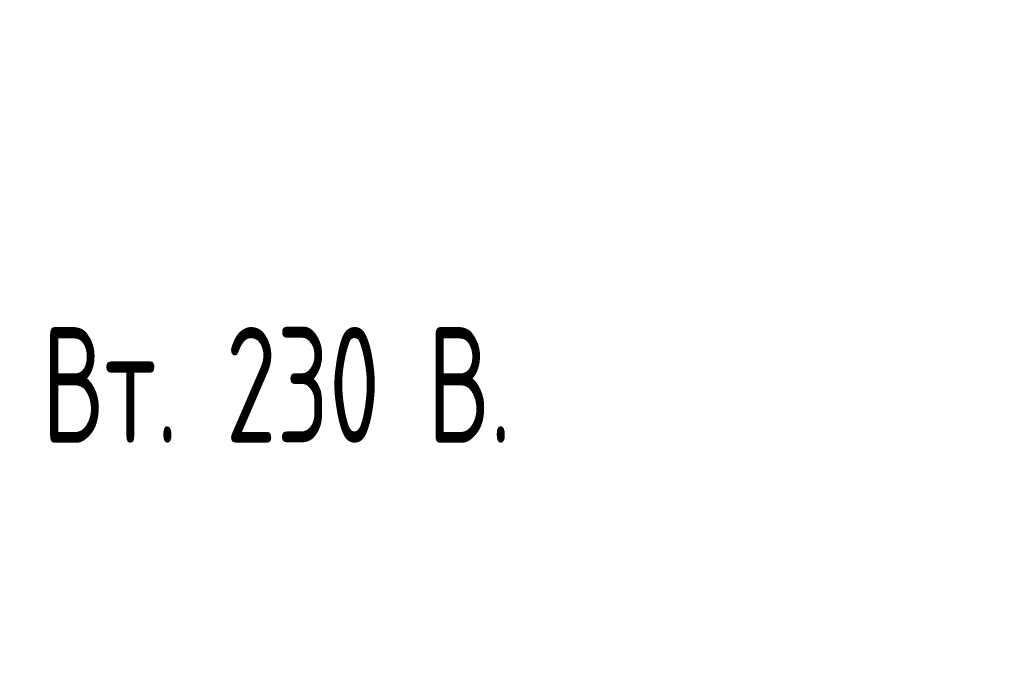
# Model space of a CAD drawing. Header units: millimetres. Extents: x -5460 to 47962, y 30005 to 103451.
# Tile 63 of 63: x 20269 to 21973, y 39745 to 40876. Entities that reach past the tile are written whole.
import ezdxf
from ezdxf import colors
from ezdxf.entities.mleader import LeaderData, LeaderLine
from ezdxf.math import Vec2, Vec3

# ---------------------------------------------------------------- set-up
doc = ezdxf.new("R2010")
doc.units = ezdxf.units.MM
doc.layers.add('ДЕВИ', color=7, linetype='Continuous', lineweight=0)
doc.styles.add('ДЕВИ', font='CS_Gost2304.shx', dxfattribs={"width": 0.8})

msp = doc.modelspace()

# ---------------------------------------------------------------- leaders
at = {"layer": 'ДЕВИ', "color": 7}
ml = msp.add_multileader_mtext('Standard', dxfattribs=at)
ml.set_content('{\\C7;ГК1.11\\PЭлектроподогрев трубы\\PДЕВИ Pipeguard-25   L=5м, 125 Вт. 230 В.^JУчасток 11.}', color=5, style='ДЕВИ')
ml.set_leader_properties()
ml.build(insert=Vec2(0, 0))
ml.multileader.update_dxf_attribs({"text_left_attachment_type": 5, "text_right_attachment_type": 5, "dogleg_length": 1, "arrow_head_size": 50})
ctx = ml.context
ctx.base_point, ctx.char_height, ctx.arrow_head_size, ctx.landing_gap_size, ctx.plane_origin = Vec3(17648.2, 39744.9), 200, 50, 0, Vec3(30141, 45531.5)
ctx.left_attachment, ctx.right_attachment = 5, 5
notes = []
notes.append((ctx, [(0, (1, 1, 0), (17647.2, 39744.9), (1, 0), 1, [(0, [(15977.7, 42511.5)], 0, [])])]))
ctx.mtext.insert, ctx.mtext.width, ctx.mtext.defined_height, ctx.mtext.flow_direction = Vec3(17648.2, 41010.7), 6192.927, 1240, 5
for ctx, leaders in notes:
    for number, flags, end, landing, length, lines in leaders:
        leader = LeaderData()
        leader.index, (leader.has_last_leader_line, leader.has_dogleg_vector, leader.attachment_direction) = number, flags
        leader.last_leader_point, leader.dogleg_vector, leader.dogleg_length = Vec3(end), Vec3(landing), length
        for number, points, colour, breaks in lines:
            line = LeaderLine()
            line.index, line.vertices, line.color, line.breaks = number, Vec3.list(points), colors.encode_raw_color(colour), breaks
            leader.lines.append(line)
        ctx.leaders.append(leader)

doc.saveas('drawing.dxf')
